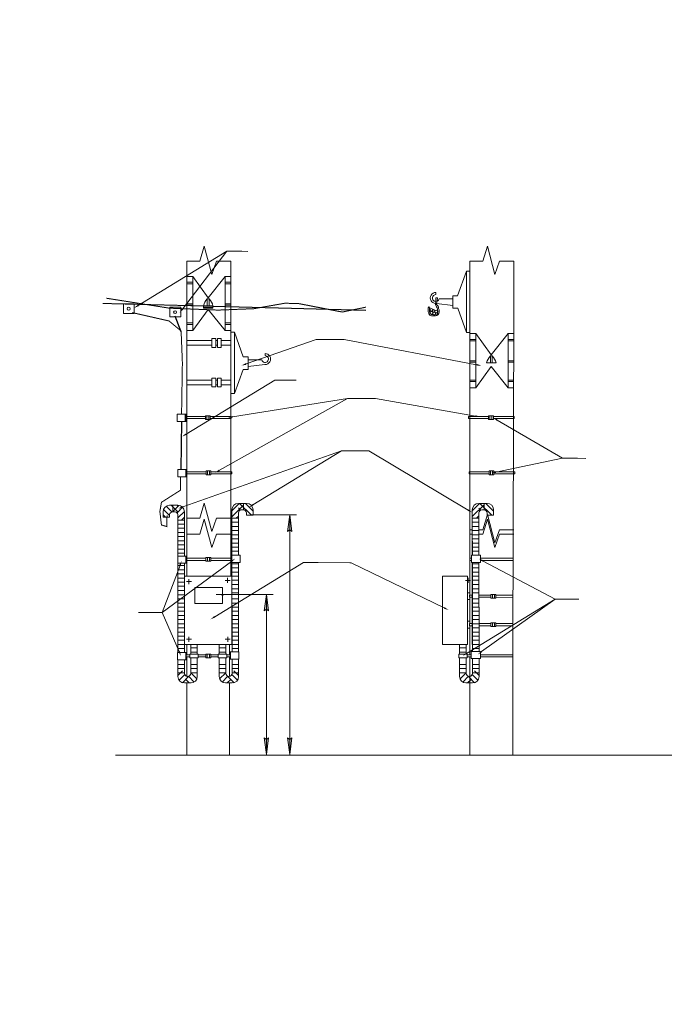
# Model space of a CAD drawing. Header units: millimetres. Extents: x 0 to 420, y 0 to 297.
# Tile 1 of 2: x 0 to 194, y 0 to 297. Entities that reach past the tile are written whole.
import ezdxf

# ---------------------------------------------------------------- set-up
doc = ezdxf.new("R2010")
doc.units = ezdxf.units.MM
for name, pattern in [('K5LT32773', [0]), ('K5LT32774', [0]), ('K5LT32775', [0]), ('K5LT32776', [0]), ('K5LT32777', [0]), ('K5LT32778', [0])]:
    doc.linetypes.add(name, pattern=pattern)

msp = doc.modelspace()

# ---------------------------------------------------------------- hatches: boundary and pattern name
for points in [[(35.89, 210.61), (35.63, 211.03), (34.48, 210.04)], [(49.28, 209.54), (48.89, 209.85), (48.17, 208.51)], [(68.37, 192.92), (68.21, 193.4), (66.88, 192.66)], [(139.23, 192.66), (137.8, 193.19), (137.71, 192.7)], [(64.24, 176.94), (64.16, 177.44), (62.72, 176.95)], [(138.96, 177.19), (137.53, 177.69), (137.44, 177.2)], [(144.11, 176.46), (142.69, 177), (143.86, 176.03)], [(50.33, 171.77), (50.07, 172.2), (48.92, 171.2)], [(60.35, 160.85), (60.11, 161.29), (58.92, 160.33)], [(143.66, 160.28), (143.56, 160.77), (142.14, 160.22)], [(49.32, 149.83), (49.15, 150.31), (47.82, 149.57)], [(70.48, 150.45), (70.22, 150.88), (69.07, 149.88)], [(136.54, 148.33), (135.38, 149.31), (135.12, 148.88)], [(82.12, 142.61), (81.46, 147.61), (80.81, 142.61), (81.46, 143.11)], [(48.58, 132.29), (48.88, 133.78), (48.11, 132.47)], [(65.05, 134.5), (63.7, 133.81), (63.99, 133.41)], [(139.93, 133.93), (138.49, 134.41), (139.69, 133.49)], [(75.07, 118.65), (74.41, 123.65), (73.75, 118.65), (74.41, 119.15)], [(129.39, 118.92), (128.15, 119.8), (127.93, 119.35)], [(58.97, 116.7), (58.71, 117.13), (57.56, 116.13)], [(48.67, 105.03), (48.31, 106.51), (47.85, 106.31)], [(134.93, 105.65), (134.67, 106.07), (133.52, 105.08)], [(139.47, 106.19), (139.18, 106.6), (138.11, 105.52)], [(74.41, 75.37), (75.07, 80.37), (74.41, 79.87), (73.75, 80.37)], [(81.46, 75.37), (82.12, 80.37), (81.46, 79.87), (80.81, 80.37)]]:
    msp.add_hatch(color=7).paths.add_polyline_path(points)

# ---------------------------------------------------------------- linework, layer by layer
at = {"color": 7, "linetype": 'K5LT32775', "lineweight": 0}
for p, q in [((35.76, 210.82), (62.48, 227.13)), ((49.09, 209.7), (62.48, 227.13)), ((62.48, 227.13), (66.97, 227.13)), ((66.97, 227.13), (68.81, 227.12)), ((68.29, 193.16), (89.4, 200.53)), ((89.4, 200.53), (93.9, 200.52)), ((97.51, 200.52), (93.9, 200.52)), ((97.87, 200.52), (97.51, 200.52)), ((137.75, 192.94), (97.87, 200.52)), ((50.2, 171.98), (76.92, 188.3)), ((76.92, 188.3), (81.41, 188.29)), ((81.41, 188.29), (83.37, 188.28)), ((60.23, 161.07), (98.9, 182.78)), ((64.2, 177.19), (98.9, 182.78)), ((98.9, 182.78), (103.4, 182.77)), ((106.94, 182.76), (103.4, 182.77)), ((107.3, 182.76), (106.94, 182.76)), ((137.48, 177.45), (107.3, 182.76)), ((143.98, 176.24), (163.71, 164.7)), ((49.24, 150.07), (97.07, 166.98)), ((70.35, 150.66), (97.07, 166.98)), ((97.07, 166.98), (101.56, 166.97)), ((104.99, 166.96), (101.56, 166.97)), ((105.35, 166.96), (104.99, 166.96)), ((135.25, 149.1), (105.35, 166.96)), ((143.61, 160.53), (163.71, 164.7)), ((163.71, 164.7), (168.21, 164.69)), ((168.21, 164.69), (170.75, 164.68)), ((139.81, 133.71), (161.52, 122.17)), ((63.84, 133.61), (42.97, 118.22)), ((48.35, 132.38), (42.97, 118.22)), ((58.84, 116.91), (85.56, 133.23)), ((85.56, 133.23), (90.05, 133.22)), ((99.62, 133.2), (90.05, 133.22)), ((99.98, 133.2), (99.62, 133.2)), ((128.04, 119.58), (99.98, 133.2)), ((134.8, 105.86), (161.52, 122.17)), ((139.33, 106.39), (161.52, 122.17)), ((161.52, 122.17), (166.01, 122.16)), ((166.01, 122.16), (168.67, 122.16)), ((38.48, 118.22), (35.82, 118.23)), ((42.97, 118.22), (38.48, 118.22)), ((48.08, 106.41), (42.97, 118.22))]:
    msp.add_line(p, q, dxfattribs=at)
at = {"color": 7, "linetype": 'K5LT32774', "lineweight": 18}
for p, q in [((55.67, 228.69), (54.32, 224.15)), ((55.67, 228.69), (57.93, 220.13)), ((141.05, 228.69), (139.7, 224.15)), ((141.05, 228.69), (143.32, 220.13)), ((50.42, 224.15), (50.42, 129.14)), ((54.32, 224.15), (50.42, 224.15)), ((57.93, 220.13), (59.37, 224.15)), ((63.69, 224.15), (59.37, 224.15)), ((63.69, 224.15), (63.69, 207.15)), ((135.8, 224.15), (135.8, 129.14)), ((139.7, 224.15), (135.8, 224.15)), ((143.32, 220.13), (144.76, 224.15)), ((149.08, 224.15), (144.76, 224.15)), ((149.08, 224.15), (149.08, 207.15)), ((134.73, 221.16), (132.09, 213.71)), ((134.73, 221.16), (134.73, 202.63)), ((135.8, 221.16), (134.73, 221.16)), ((52.23, 219.55), (50.42, 219.55)), ((52.23, 217.78), (50.42, 217.78)), ((52.23, 217.36), (50.42, 217.36)), ((52.23, 219.55), (52.23, 203.21)), ((52.23, 219.55), (56.81, 213.14)), ((56.81, 213.14), (61.95, 219.55)), ((61.95, 219.55), (61.95, 207.15)), ((63.69, 219.55), (61.95, 219.55)), ((63.69, 217.78), (61.95, 217.78)), ((63.69, 217.36), (61.95, 217.36)), ((125.51, 214.72), (125.51, 214.08)), ((26.22, 212.97), (45.2, 209.98)), ((31.28, 211.34), (34.57, 211.34)), ((31.28, 208.37), (31.28, 211.34)), ((34.57, 211.34), (34.57, 208.37)), ((52.23, 211.34), (50.42, 211.34)), ((52.23, 210.92), (50.42, 210.92)), ((56.58, 212.8), (56.58, 210.72)), ((57.16, 212.8), (56.58, 212.8)), ((57.16, 212.8), (57.16, 210.72)), ((63.69, 211.34), (61.95, 211.34)), ((63.69, 210.92), (61.95, 210.92)), ((70.65, 209.83), (80.03, 211.48)), ((80.03, 211.48), (84.31, 211.34)), ((84.31, 211.34), (96.11, 208.96)), ((125.42, 211.5), (125.4, 211.22)), ((125.4, 211.22), (125.44, 210.97)), ((125.48, 211.91), (125.42, 211.5)), ((125.44, 210.97), (125.51, 210.76)), ((125.51, 212.19), (125.48, 211.91)), ((125.53, 212.46), (125.51, 212.19)), ((125.54, 212.63), (125.53, 212.46)), ((125.56, 212.97), (125.54, 212.7)), ((125.54, 212.7), (125.54, 212.63)), ((125.74, 213.15), (125.56, 213.06)), ((125.56, 213.06), (125.56, 212.97)), ((125.92, 213.12), (125.74, 213.15)), ((125.76, 211.36), (125.86, 211.75)), ((125.76, 211.38), (130.64, 210.8)), ((125.76, 211.14), (125.76, 211.36)), ((125.82, 210.95), (125.76, 211.14)), ((125.98, 210.78), (125.82, 210.95)), ((125.86, 211.75), (125.9, 212.08)), ((125.9, 212.08), (125.95, 212.51)), ((125.99, 213.1), (125.92, 213.12)), ((125.95, 212.51), (125.97, 212.79)), ((125.97, 212.79), (125.99, 213.1)), ((126.5, 212.78), (130.64, 212.78)), ((130.64, 213.71), (130.64, 209.94)), ((132.09, 213.71), (130.64, 213.71)), ((34.57, 208.37), (31.28, 208.37)), ((45.2, 209.98), (55.13, 209.55)), ((45.28, 210.3), (48.56, 210.3)), ((45.28, 207.32), (45.28, 210.3)), ((48.56, 210.3), (48.56, 207.32)), ((52.23, 203.21), (56.81, 209.62)), ((55.13, 209.55), (59.85, 209.4)), ((55.43, 210.72), (55.43, 209.94)), ((55.43, 210.72), (58.3, 210.72)), ((55.43, 210.33), (58.3, 210.33)), ((55.43, 210.33), (58.3, 210.33)), ((55.43, 209.94), (58.3, 209.94)), ((58.25, 210.72), (55.74, 210.72)), ((58.25, 210.33), (55.74, 210.33)), ((58.25, 209.94), (55.74, 209.94)), ((56.81, 209.62), (61.95, 203.21)), ((58.3, 210.72), (58.3, 209.94)), ((59.85, 209.4), (65.36, 209.62)), ((65.36, 209.62), (70.65, 209.83)), ((96.11, 208.96), (97.34, 208.82)), ((97.34, 208.82), (104.32, 210.27)), ((123.21, 210.09), (123.19, 209.92)), ((123.19, 209.92), (123.19, 209.44)), ((123.19, 209.44), (123.21, 209.14)), ((123.45, 210.35), (123.21, 210.09)), ((123.21, 209.14), (123.24, 208.88)), ((123.24, 208.88), (123.37, 208.46)), ((123.37, 208.46), (123.42, 208.32)), ((123.42, 208.32), (123.53, 208.13)), ((123.7, 210.21), (123.45, 210.35)), ((123.53, 208.13), (123.72, 207.88)), ((123.56, 209.34), (123.59, 209.69)), ((123.6, 208.96), (123.56, 209.34)), ((123.59, 209.69), (123.65, 209.94)), ((123.62, 208.75), (123.6, 208.96)), ((123.7, 208.56), (123.62, 208.75)), ((123.65, 209.94), (123.7, 210.21)), ((123.8, 208.4), (123.7, 208.56)), ((123.89, 208.28), (123.8, 208.4)), ((124.19, 208.12), (123.89, 208.28)), ((124.57, 208.04), (124.19, 208.12)), ((124.78, 207.98), (124.57, 208.04)), ((125.28, 208), (124.78, 207.98)), ((125.78, 208.14), (125.28, 208)), ((125.51, 210.76), (125.65, 210.63)), ((125.65, 210.63), (125.76, 210.4)), ((125.76, 210.4), (125.94, 210.13)), ((126.03, 208.42), (125.78, 208.14)), ((125.86, 207.81), (126.1, 208)), ((125.94, 210.13), (126.03, 209.7)), ((126.19, 210.54), (125.98, 210.78)), ((126.03, 209.7), (126.16, 208.91)), ((126.16, 208.91), (126.03, 208.42)), ((126.1, 208), (126.17, 208.09)), ((126.17, 208.09), (126.45, 208.41)), ((126.28, 210.26), (126.19, 210.54)), ((126.33, 209.93), (126.28, 210.26)), ((126.45, 209.72), (126.33, 209.93)), ((126.54, 209.44), (126.45, 209.72)), ((126.45, 208.41), (126.5, 208.75)), ((126.5, 208.75), (126.53, 209.09)), ((126.53, 209.09), (126.54, 209.44)), ((132.14, 209.94), (130.64, 209.94)), ((134.73, 202.63), (132.14, 209.94)), ((48.56, 207.32), (45.28, 207.32)), ((52.23, 205.52), (50.42, 205.52)), ((52.23, 205.1), (50.42, 205.1)), ((61.95, 207.15), (61.95, 203.21)), ((63.69, 205.52), (61.95, 205.52)), ((63.69, 205.1), (61.95, 205.1)), ((63.69, 207.15), (63.69, 129.14)), ((123.72, 207.88), (123.99, 207.76)), ((123.99, 207.76), (124.24, 207.69)), ((124.24, 207.69), (124.75, 207.67)), ((124.75, 207.67), (124.98, 207.66)), ((124.98, 207.66), (125.39, 207.67)), ((125.39, 207.67), (125.64, 207.74)), ((125.64, 207.74), (125.86, 207.81)), ((149.08, 207.15), (148.7, 108.5)), ((52.23, 203.21), (50.42, 203.21)), ((63.69, 203.21), (61.95, 203.21)), ((63.69, 202.75), (64.77, 202.75)), ((64.77, 202.75), (64.77, 184.21)), ((64.77, 202.75), (67.41, 195.29)), ((135.8, 202.63), (134.73, 202.63)), ((137.62, 202.32), (135.8, 202.32)), ((137.62, 202.32), (137.62, 185.98)), ((137.62, 202.32), (142.19, 195.91)), ((142.19, 195.91), (147.33, 202.32)), ((147.33, 202.32), (147.33, 189.92)), ((149.08, 202.32), (147.33, 202.32)), ((50.42, 200.22), (58, 200.22)), ((58, 200.82), (59.12, 200.82)), ((58, 198.16), (58, 200.82)), ((59.12, 200.82), (59.12, 198.16)), ((59.12, 200.22), (59.62, 200.22)), ((59.62, 200.82), (60.74, 200.82)), ((59.62, 198.16), (59.62, 200.82)), ((60.74, 200.82), (60.74, 198.16)), ((60.74, 200.22), (63.69, 200.22)), ((137.62, 200.54), (135.8, 200.54)), ((137.62, 200.12), (135.8, 200.12)), ((149.08, 200.54), (147.33, 200.54)), ((149.08, 200.12), (147.33, 200.12)), ((50.42, 198.81), (58, 198.81)), ((59.12, 198.16), (58, 198.16)), ((59.12, 198.81), (59.62, 198.81)), ((60.74, 198.16), (59.62, 198.16)), ((60.74, 198.81), (63.69, 198.81)), ((73.99, 196.3), (73.99, 195.66)), ((67.41, 195.29), (68.86, 195.29)), ((68.86, 195.29), (68.86, 191.52)), ((73, 194.37), (68.86, 194.37)), ((137.62, 194.1), (135.8, 194.1)), ((137.62, 193.68), (135.8, 193.68)), ((140.81, 193.48), (143.68, 193.48)), ((143.63, 193.48), (141.12, 193.48)), ((141.96, 195.56), (141.96, 193.48)), ((142.54, 195.56), (141.96, 195.56)), ((142.54, 195.56), (142.54, 193.48)), ((149.08, 194.1), (147.33, 194.1)), ((149.08, 193.68), (147.33, 193.68)), ((64.77, 184.21), (67.36, 191.52)), ((67.36, 191.52), (68.86, 191.52)), ((73.93, 192.98), (68.86, 192.39)), ((137.62, 185.98), (142.19, 192.39)), ((142.19, 192.39), (147.33, 185.98)), ((50.42, 188.28), (58, 188.28)), ((58, 188.87), (59.12, 188.87)), ((58, 186.22), (58, 188.87)), ((59.12, 188.87), (59.12, 186.22)), ((59.12, 188.28), (59.62, 188.28)), ((59.12, 188.28), (59.62, 188.28)), ((59.62, 188.87), (60.74, 188.87)), ((59.62, 186.22), (59.62, 188.87)), ((60.74, 188.87), (60.74, 186.22)), ((60.74, 188.28), (63.69, 188.28)), ((137.62, 188.28), (135.8, 188.28)), ((137.62, 187.86), (135.8, 187.86)), ((147.33, 189.92), (147.33, 185.98)), ((149.08, 188.28), (147.33, 188.28)), ((149.08, 187.86), (147.33, 187.86)), ((50.42, 186.87), (58, 186.87)), ((59.12, 186.22), (58, 186.22)), ((59.12, 186.87), (59.62, 186.87)), ((59.12, 186.87), (59.62, 186.87)), ((60.74, 186.22), (59.62, 186.22)), ((60.74, 186.87), (63.69, 186.87)), ((63.69, 184.21), (64.77, 184.21)), ((137.62, 185.98), (135.8, 185.98)), ((149.08, 185.98), (147.33, 185.98)), ((47.51, 177.98), (50.29, 177.98)), ((47.51, 175.78), (47.51, 177.98)), ((50.29, 175.78), (47.51, 175.78)), ((49.94, 175.88), (49.94, 177.86)), ((49.94, 177.86), (50.09, 177.86)), ((50.09, 175.88), (49.94, 175.88)), ((50.02, 177.3), (56.04, 177.3)), ((50.02, 177.3), (50.02, 176.66)), ((50.02, 176.66), (56.04, 176.66)), ((50.09, 177.86), (50.09, 177.3)), ((50.09, 176.66), (50.09, 175.88)), ((50.29, 177.98), (50.29, 175.78)), ((56.04, 177.54), (57.48, 177.54)), ((56.04, 176.4), (56.04, 177.54)), ((57.48, 176.4), (56.04, 176.4)), ((56.46, 177.54), (56.46, 176.4)), ((57.07, 177.54), (57.07, 176.4)), ((57.48, 177.54), (57.48, 176.4)), ((57.48, 177.3), (63.79, 177.3)), ((57.48, 176.66), (63.79, 176.66)), ((63.79, 177.3), (63.79, 176.66)), ((135.4, 177.3), (141.43, 177.3)), ((135.4, 177.3), (135.4, 176.66)), ((135.4, 176.66), (141.43, 176.66)), ((141.43, 177.54), (142.86, 177.54)), ((141.43, 176.4), (141.43, 177.54)), ((142.86, 176.4), (141.43, 176.4)), ((141.84, 177.54), (141.84, 176.4)), ((142.45, 177.54), (142.45, 176.4)), ((142.86, 177.54), (142.86, 176.4)), ((142.86, 177.3), (149.17, 177.3)), ((142.86, 176.66), (149.17, 176.66)), ((149.17, 177.3), (149.17, 176.66)), ((47.68, 161.34), (50.45, 161.34)), ((47.68, 159.14), (47.68, 161.34)), ((50.11, 159.24), (50.11, 161.22)), ((50.11, 161.22), (50.26, 161.22)), ((50.18, 160.66), (56.21, 160.66)), ((50.18, 160.66), (50.18, 160.02)), ((50.26, 161.22), (50.26, 160.66)), ((50.45, 161.34), (50.45, 159.14)), ((56.21, 160.9), (57.64, 160.9)), ((56.21, 159.76), (56.21, 160.9)), ((56.62, 160.9), (56.62, 159.76)), ((57.23, 160.9), (57.23, 159.76)), ((57.64, 160.9), (57.64, 159.76)), ((57.64, 160.66), (63.95, 160.66)), ((63.95, 160.66), (63.95, 160.02)), ((135.57, 160.66), (141.59, 160.66)), ((135.57, 160.66), (135.57, 160.02)), ((141.59, 160.9), (143.03, 160.9)), ((141.59, 159.76), (141.59, 160.9)), ((142, 160.9), (142, 159.76)), ((142.61, 160.9), (142.61, 159.76)), ((143.03, 160.9), (143.03, 159.76)), ((143.03, 160.66), (149.34, 160.66)), ((149.34, 160.66), (149.34, 160.02)), ((50.45, 159.14), (47.68, 159.14)), ((50.26, 159.24), (50.11, 159.24)), ((50.18, 160.02), (56.21, 160.02)), ((50.26, 160.02), (50.26, 159.24)), ((57.64, 159.76), (56.21, 159.76)), ((57.64, 160.02), (63.95, 160.02)), ((135.57, 160.02), (141.59, 160.02)), ((143.03, 159.76), (141.59, 159.76)), ((143.03, 160.02), (149.34, 160.02)), ((43.26, 146.98), (43.26, 148.56)), ((45.23, 150.53), (47.72, 150.53)), ((46.14, 150.53), (46.14, 148.56)), ((46.14, 150.53), (47.72, 150.53)), ((46.14, 148.56), (46.85, 148.56)), ((49.68, 135.22), (49.68, 148.6)), ((49.68, 148.56), (49.68, 146.08)), ((55.67, 151.2), (54.32, 146.67)), ((55.67, 151.2), (57.93, 142.65)), ((63.98, 135.44), (63.98, 149.17)), ((63.98, 149.12), (63.98, 146.64)), ((68.43, 151.09), (65.95, 151.09)), ((67.53, 151.09), (65.95, 151.09)), ((67.53, 149.12), (66.81, 149.12)), ((67.53, 151.09), (67.53, 149.12)), ((70.4, 147.55), (70.4, 149.12)), ((136.52, 135.44), (136.52, 149.17)), ((136.52, 149.12), (136.52, 146.64)), ((140.97, 151.09), (138.48, 151.09)), ((140.06, 151.09), (138.48, 151.09)), ((140.06, 149.12), (139.35, 149.12)), ((140.06, 151.09), (140.06, 149.12)), ((142.94, 147.55), (142.94, 149.12)), ((43.26, 146.98), (45.23, 146.98)), ((45.23, 146.98), (45.23, 147.7)), ((47.72, 135.22), (47.72, 147.7)), ((47.72, 147.7), (47.72, 146.08)), ((47.72, 146.08), (49.68, 146.08)), ((54.32, 146.67), (50.42, 146.67)), ((55.67, 146.37), (54.32, 141.83)), ((55.67, 146.37), (57.93, 137.82)), ((57.93, 142.65), (59.37, 146.67)), ((63.69, 146.67), (59.37, 146.67)), ((65.95, 146.64), (63.98, 146.64)), ((65.97, 135.44), (65.95, 148.27)), ((65.95, 148.27), (65.95, 146.64)), ((68.43, 147.55), (68.43, 148.26)), ((70.4, 147.55), (68.43, 147.55)), ((138.48, 146.64), (136.52, 146.64)), ((138.5, 135.44), (138.48, 148.27)), ((138.48, 148.27), (138.48, 146.64)), ((141.05, 147.71), (139.7, 143.17)), ((141.05, 146.37), (139.7, 141.83)), ((140.97, 147.55), (140.97, 148.26)), ((142.94, 147.55), (140.97, 147.55)), ((141.05, 147.71), (143.32, 139.15)), ((141.05, 146.37), (143.32, 137.82)), ((47.72, 144.83), (49.68, 144.83)), ((47.72, 135.22), (47.72, 143.88)), ((47.72, 143.58), (49.68, 143.58)), ((49.68, 135.22), (49.68, 143.53)), ((65.95, 145.39), (63.98, 145.39)), ((65.95, 144.14), (63.98, 144.14)), ((64, 135.44), (63.98, 144.09)), ((65.95, 142.89), (63.98, 142.89)), ((65.95, 135.44), (65.95, 144.44)), ((136.52, 143.17), (135.8, 143.17)), ((138.48, 145.39), (136.52, 145.39)), ((138.48, 144.14), (136.52, 144.14)), ((136.53, 135.44), (136.52, 144.09)), ((138.48, 142.89), (136.52, 142.89)), ((138.48, 135.44), (138.48, 144.44)), ((139.7, 143.17), (138.48, 143.17)), ((143.32, 139.15), (144.76, 143.17)), ((149.08, 143.17), (144.76, 143.17)), ((47.72, 142.33), (49.68, 142.33)), ((47.72, 141.08), (49.68, 141.08)), ((47.72, 139.83), (49.68, 139.83)), ((54.32, 141.83), (50.42, 141.83)), ((57.93, 137.82), (59.37, 141.83)), ((63.69, 141.83), (59.37, 141.83)), ((65.95, 141.64), (63.98, 141.64)), ((65.95, 140.39), (63.98, 140.39)), ((136.52, 141.83), (135.8, 141.83)), ((138.48, 141.64), (136.52, 141.64)), ((138.48, 140.39), (136.52, 140.39)), ((139.7, 141.83), (138.48, 141.83)), ((143.32, 137.82), (144.76, 141.83)), ((149.08, 141.83), (144.76, 141.83)), ((47.72, 138.58), (49.68, 138.58)), ((47.72, 137.33), (49.68, 137.33)), ((65.95, 139.14), (63.98, 139.14)), ((65.95, 137.89), (63.98, 137.89)), ((65.95, 136.64), (63.98, 136.64)), ((138.48, 139.14), (136.52, 139.14)), ((138.48, 137.89), (136.52, 137.89)), ((138.48, 136.64), (136.52, 136.64)), ((47.66, 135.22), (50.44, 135.22)), ((47.66, 133.03), (47.66, 135.22)), ((47.72, 136.08), (49.68, 136.08)), ((50.09, 133.13), (50.09, 135.1)), ((50.09, 135.1), (50.24, 135.1)), ((50.17, 134.55), (56.19, 134.55)), ((50.17, 134.55), (50.17, 133.91)), ((50.17, 133.91), (56.19, 133.91)), ((50.24, 135.1), (50.24, 134.55)), ((50.24, 133.91), (50.24, 133.13)), ((50.44, 135.22), (50.44, 133.03)), ((56.19, 134.78), (57.63, 134.78)), ((56.19, 133.65), (56.19, 134.78)), ((56.61, 134.78), (56.61, 133.65)), ((57.22, 134.78), (57.22, 133.65)), ((57.63, 134.78), (57.63, 133.65)), ((57.63, 134.55), (63.94, 134.55)), ((57.63, 133.91), (63.94, 133.91)), ((63.69, 135.44), (66.47, 135.44)), ((63.69, 133.25), (63.69, 135.44)), ((63.86, 134.55), (63.86, 135.34)), ((63.86, 135.34), (64.01, 135.34)), ((63.86, 133.36), (63.86, 133.91)), ((63.94, 134.55), (63.94, 133.91)), ((64.01, 135.34), (64.01, 133.36)), ((66.47, 135.44), (66.47, 133.25)), ((135.8, 134.55), (136.23, 134.55)), ((135.8, 133.91), (136.23, 133.91)), ((136.23, 135.44), (139, 135.44)), ((136.23, 133.25), (136.23, 135.44)), ((139, 135.44), (139, 133.25)), ((139, 134.55), (148.8, 134.55)), ((139, 133.91), (148.79, 133.87)), ((50.44, 133.03), (47.66, 133.03)), ((47.72, 126.08), (47.72, 133.03)), ((47.72, 126.08), (47.72, 133.03)), ((47.72, 132.33), (49.68, 132.33)), ((47.72, 131.08), (49.68, 131.08)), ((49.68, 126.08), (49.68, 133.03)), ((49.68, 126.08), (49.68, 133.03)), ((50.24, 133.13), (50.09, 133.13)), ((57.63, 133.65), (56.19, 133.65)), ((66.47, 133.25), (63.69, 133.25)), ((64.01, 133.36), (63.86, 133.36)), ((63.98, 126.64), (63.98, 133.25)), ((65.95, 132.89), (63.98, 132.89)), ((65.95, 131.64), (63.98, 131.64)), ((64.05, 106.32), (64, 133.25)), ((65.95, 126.64), (65.95, 133.25)), ((66.01, 106.32), (65.97, 133.25)), ((139, 133.25), (136.23, 133.25)), ((136.52, 126.64), (136.52, 133.25)), ((138.48, 132.89), (136.52, 132.89)), ((138.48, 131.64), (136.52, 131.64)), ((136.58, 106.45), (136.53, 133.25)), ((138.48, 126.64), (138.48, 133.25)), ((138.55, 106.45), (138.51, 133.25)), ((47.72, 129.83), (49.68, 129.83)), ((47.72, 128.58), (49.68, 128.58)), ((49.75, 108.5), (49.75, 129.14)), ((49.75, 129.14), (63.98, 129.14)), ((49.75, 108.5), (49.75, 129.14)), ((49.75, 129.14), (63.98, 129.14)), ((51.04, 126.78), (51.04, 128.29)), ((51.04, 126.78), (51.04, 128.29)), ((61.96, 127.87), (63.47, 127.87)), ((61.96, 127.87), (63.47, 127.87)), ((62.72, 127.12), (62.72, 128.62)), ((62.72, 127.12), (62.72, 128.62)), ((65.95, 130.39), (63.98, 130.39)), ((63.98, 129.14), (63.98, 108.5)), ((63.98, 129.14), (63.98, 108.5)), ((63.98, 108.5), (63.98, 129.14)), ((63.98, 108.5), (63.98, 129.14)), ((65.95, 129.14), (63.98, 129.14)), ((65.95, 127.89), (63.98, 127.89)), ((135.08, 129.14), (127.57, 129.14)), ((127.57, 129.14), (127.57, 108.5)), ((134.5, 127.87), (136.01, 127.87)), ((134.5, 127.87), (136.01, 127.87)), ((135.08, 108.5), (135.08, 129.14)), ((135.25, 127.12), (135.25, 128.62)), ((135.25, 127.12), (135.25, 128.62)), ((135.8, 129.14), (135.8, 123.4)), ((138.48, 130.39), (136.52, 130.39)), ((136.52, 129.14), (136.52, 108.5)), ((136.52, 129.14), (136.52, 108.5)), ((136.52, 108.5), (136.52, 129.14)), ((136.52, 108.5), (136.52, 129.14)), ((138.48, 129.14), (136.52, 129.14)), ((138.48, 127.89), (136.52, 127.89)), ((47.72, 127.33), (49.68, 127.33)), ((47.72, 106.1), (47.72, 126.08)), ((47.72, 126.08), (49.68, 126.08)), ((47.72, 124.78), (49.68, 124.78)), ((49.68, 106.1), (49.68, 126.08)), ((50.29, 127.54), (51.8, 127.54)), ((50.29, 127.54), (51.8, 127.54)), ((52.78, 125.73), (61.18, 125.73)), ((52.78, 120.89), (52.78, 125.73)), ((52.78, 125.73), (61.18, 125.73)), ((52.78, 120.89), (52.78, 125.73)), ((61.18, 125.73), (61.18, 120.89)), ((61.18, 125.73), (61.18, 120.89)), ((65.95, 126.64), (63.98, 126.64)), ((65.95, 125.35), (63.98, 125.35)), ((138.48, 126.64), (136.52, 126.64)), ((138.48, 125.35), (136.52, 125.35)), ((47.72, 123.55), (49.68, 123.55)), ((47.72, 122.3), (49.68, 122.3)), ((65.95, 124.12), (63.98, 124.12)), ((66.02, 122.3), (64.05, 122.3)), ((135.08, 122.07), (135.08, 124.14)), ((135.08, 124.14), (135.8, 124.14)), ((135.8, 122.07), (135.08, 122.07)), ((135.64, 123.4), (136.55, 123.4)), ((135.64, 123.4), (135.64, 122.77)), ((135.64, 122.77), (136.55, 122.77)), ((135.8, 124.14), (135.8, 123.4)), ((135.8, 122.77), (135.8, 114.84)), ((135.8, 122.77), (135.8, 122.07)), ((138.48, 124.12), (136.52, 124.12)), ((138.55, 122.3), (136.58, 122.3)), ((138.52, 123.4), (142.15, 123.4)), ((138.52, 122.77), (142.15, 122.77)), ((142.15, 123.62), (143.59, 123.62)), ((142.15, 122.48), (142.15, 123.62)), ((143.59, 122.48), (142.15, 122.48)), ((142.57, 123.62), (142.57, 122.48)), ((143.18, 123.62), (143.18, 122.48)), ((143.59, 123.62), (143.59, 122.48)), ((143.59, 123.39), (148.75, 123.39)), ((143.59, 122.77), (148.75, 122.76)), ((47.72, 106.1), (47.72, 121.35)), ((47.72, 121.05), (49.68, 121.05)), ((47.72, 119.8), (49.68, 119.8)), ((49.68, 106.1), (49.68, 121)), ((61.18, 120.89), (52.78, 120.89)), ((61.18, 120.89), (52.78, 120.89)), ((66.02, 121.05), (64.05, 121.05)), ((66.02, 119.8), (64.05, 119.8)), ((138.55, 121.05), (136.58, 121.05)), ((138.55, 119.8), (136.58, 119.8)), ((47.72, 118.55), (49.68, 118.55)), ((47.72, 117.3), (49.68, 117.3)), ((47.72, 116.05), (49.68, 116.05)), ((66.02, 118.55), (64.05, 118.55)), ((66.02, 117.3), (64.05, 117.3)), ((66.02, 116.05), (64.05, 116.05)), ((138.55, 118.55), (136.58, 118.55)), ((138.55, 117.3), (136.58, 117.3)), ((138.55, 116.05), (136.58, 116.05)), ((47.72, 114.8), (49.68, 114.8)), ((47.72, 113.55), (49.68, 113.55)), ((66.02, 114.8), (64.05, 114.8)), ((66.02, 113.55), (64.05, 113.55)), ((135.8, 115.57), (135.08, 115.57)), ((135.08, 115.57), (135.08, 113.5)), ((135.08, 113.5), (135.8, 113.5)), ((135.64, 114.84), (136.57, 114.84)), ((135.64, 114.84), (135.64, 114.21)), ((135.65, 114.21), (136.57, 114.21)), ((135.8, 114.84), (135.8, 115.57)), ((135.8, 114.21), (135.8, 105.42)), ((135.8, 113.5), (135.8, 114.21)), ((138.55, 114.8), (136.58, 114.8)), ((138.55, 113.55), (136.58, 113.55)), ((138.54, 114.84), (142.15, 114.84)), ((138.54, 114.21), (142.15, 114.2)), ((142.15, 115.06), (143.59, 115.06)), ((142.15, 113.92), (142.15, 115.06)), ((143.59, 113.92), (142.15, 113.92)), ((142.57, 115.06), (142.57, 113.92)), ((143.18, 115.06), (143.18, 113.92)), ((143.59, 115.06), (143.59, 113.92)), ((143.59, 114.83), (148.72, 114.83)), ((143.59, 114.19), (148.72, 114.17)), ((47.72, 112.3), (49.68, 112.3)), ((47.72, 111.05), (49.68, 111.05)), ((50.29, 110.14), (51.8, 110.14)), ((50.29, 110.14), (51.8, 110.14)), ((51.04, 109.38), (51.04, 110.89)), ((51.04, 109.38), (51.04, 110.89)), ((62.01, 110.13), (63.52, 110.13)), ((62.01, 110.13), (63.52, 110.13)), ((62.77, 109.38), (62.77, 110.88)), ((62.77, 109.38), (62.77, 110.88)), ((66.02, 112.3), (64.05, 112.3)), ((66.02, 111.05), (64.05, 111.05)), ((138.55, 112.3), (136.58, 112.3)), ((138.55, 111.05), (136.58, 111.05)), ((47.72, 109.8), (49.68, 109.8)), ((47.72, 108.55), (49.68, 108.55)), ((47.72, 107.3), (49.68, 107.3)), ((63.98, 108.5), (49.75, 108.5)), ((63.98, 108.5), (49.75, 108.5)), ((50.42, 108.5), (50.42, 105.42)), ((51.6, 105.64), (51.6, 108.5)), ((51.6, 105.64), (51.6, 108.5)), ((53.56, 105.64), (53.56, 108.5)), ((53.56, 105.64), (53.56, 108.5)), ((60.17, 105.64), (60.17, 108.5)), ((60.17, 105.64), (60.17, 108.5)), ((60.17, 105.64), (60.17, 108.5)), ((60.17, 105.64), (60.17, 108.5)), ((62.14, 105.64), (62.14, 108.5)), ((62.14, 105.64), (62.14, 108.5)), ((62.14, 105.64), (62.14, 108.5)), ((62.14, 105.64), (62.14, 108.5)), ((63.31, 108.5), (63.31, 105.42)), ((66.02, 109.8), (64.05, 109.8)), ((66.02, 108.55), (64.05, 108.55)), ((66.02, 107.3), (64.05, 107.3)), ((127.57, 108.5), (135.08, 108.5)), ((132.7, 105.64), (132.7, 108.5)), ((132.7, 105.64), (132.7, 108.5)), ((132.7, 105.64), (132.7, 108.5)), ((132.7, 105.64), (132.7, 108.5)), ((134.67, 105.64), (134.67, 108.5)), ((134.67, 105.64), (134.67, 108.5)), ((134.67, 105.64), (134.67, 108.5)), ((134.67, 105.64), (134.67, 108.5)), ((138.55, 109.8), (136.58, 109.8)), ((138.55, 108.55), (136.58, 108.55)), ((138.55, 107.3), (136.58, 107.3)), ((148.7, 108.5), (148.7, 75.12)), ((47.64, 103.9), (47.64, 106.1)), ((47.64, 106.1), (50.41, 106.1)), ((50.07, 104), (50.07, 105.98)), ((50.07, 105.98), (50.22, 105.98)), ((50.22, 104), (50.07, 104)), ((51.3, 105.42), (50.16, 105.42)), ((50.16, 105.42), (50.16, 104.78)), ((51.3, 104.78), (50.16, 104.78)), ((50.22, 105.98), (50.22, 105.42)), ((50.22, 104.78), (50.22, 104)), ((50.41, 106.1), (50.41, 105.42)), ((50.41, 104.78), (50.41, 103.9)), ((50.42, 104.78), (50.42, 98.92)), ((51.3, 105.64), (53.83, 105.64)), ((51.3, 104.55), (51.3, 105.64)), ((53.83, 104.55), (51.3, 104.55)), ((51.6, 99.75), (51.6, 104.55)), ((53.56, 98.89), (53.56, 104.55)), ((53.83, 105.64), (53.83, 104.55)), ((53.83, 105.42), (56.18, 105.42)), ((53.83, 104.78), (56.18, 104.78)), ((56.18, 105.65), (57.61, 105.65)), ((56.18, 104.52), (56.18, 105.65)), ((57.61, 104.52), (56.18, 104.52)), ((56.59, 105.65), (56.59, 104.52)), ((57.2, 105.65), (57.2, 104.52)), ((57.61, 105.65), (57.61, 104.52)), ((57.61, 105.42), (59.9, 105.42)), ((57.61, 104.78), (59.9, 104.78)), ((62.43, 105.64), (59.9, 105.64)), ((59.9, 105.64), (59.9, 104.55)), ((59.9, 104.55), (62.43, 104.55)), ((60.17, 98.89), (60.17, 104.55)), ((62.14, 99.75), (62.14, 104.55)), ((62.43, 104.55), (62.43, 105.64)), ((62.43, 105.42), (63.53, 105.42)), ((62.43, 104.78), (63.53, 104.78)), ((63.31, 105.42), (63.31, 106.32)), ((63.31, 106.32), (66.09, 106.32)), ((63.31, 104.78), (63.31, 98.92)), ((63.31, 104.12), (63.31, 104.78)), ((66.09, 104.12), (63.31, 104.12)), ((63.48, 105.42), (63.48, 106.21)), ((63.48, 106.21), (63.63, 106.21)), ((63.48, 104.23), (63.48, 104.78)), ((63.63, 104.23), (63.48, 104.23)), ((63.53, 105.42), (63.53, 104.78)), ((63.63, 106.21), (63.63, 104.23)), ((64.05, 103.55), (64.05, 104.12)), ((66.02, 103.55), (66.02, 104.12)), ((66.09, 106.32), (66.09, 104.12)), ((134.96, 105.64), (132.44, 105.64)), ((132.44, 105.64), (132.44, 104.55)), ((132.44, 104.55), (134.96, 104.55)), ((132.7, 98.89), (132.7, 104.55)), ((134.67, 99.75), (134.67, 104.55)), ((134.96, 104.55), (134.96, 105.64)), ((134.96, 105.42), (135.85, 105.42)), ((134.96, 104.78), (135.85, 104.78)), ((135.8, 105.42), (136.19, 105.42)), ((135.8, 104.78), (136.19, 104.79)), ((135.8, 104.78), (135.8, 75.12)), ((136.19, 106.45), (138.96, 106.45)), ((136.19, 104.26), (136.19, 106.45)), ((138.96, 104.26), (136.19, 104.26)), ((136.58, 103.55), (136.58, 104.26)), ((138.55, 103.55), (138.55, 104.26)), ((138.96, 106.45), (138.96, 104.26)), ((138.96, 105.43), (148.7, 105.43)), ((138.96, 104.8), (148.7, 104.8)), ((50.41, 103.9), (47.64, 103.9)), ((47.72, 103.55), (47.72, 103.9)), ((47.72, 103.55), (47.72, 103.9)), ((47.72, 98.89), (47.72, 103.55)), ((49.68, 103.55), (49.68, 103.9)), ((49.68, 103.55), (49.68, 103.9)), ((49.68, 99.75), (49.68, 103.55)), ((64.05, 99.75), (64.05, 103.55)), ((66.02, 98.89), (66.02, 103.55)), ((136.58, 99.75), (136.58, 103.55)), ((138.55, 98.89), (138.55, 103.55)), ((47.72, 99.2), (49.13, 100.61)), ((48.06, 97.78), (49.76, 99.48)), ((49.07, 97.02), (50.94, 98.89)), ((50.74, 98.89), (50.54, 98.89)), ((52.64, 97.22), (50.92, 98.94)), ((53.43, 98.19), (51.6, 100.03)), ((60.3, 98.19), (62.14, 100.03)), ((61.1, 97.22), (62.81, 98.94)), ((64.66, 97.02), (62.79, 98.89)), ((63, 98.89), (63.19, 98.89)), ((65.67, 97.78), (63.97, 99.48)), ((66.02, 99.2), (64.61, 100.61)), ((132.83, 98.19), (134.67, 100.03)), ((133.63, 97.22), (135.35, 98.94)), ((137.2, 97.02), (135.33, 98.89)), ((135.53, 98.89), (135.72, 98.89)), ((138.21, 97.78), (136.51, 99.48)), ((138.55, 99.2), (137.14, 100.61)), ((51.67, 96.93), (49.68, 96.93)), ((51.16, 96.93), (50.09, 98)), ((50.42, 96.93), (50.42, 75.12)), ((62.07, 96.93), (64.05, 96.93)), ((62.57, 96.93), (63.64, 98)), ((63.31, 96.93), (63.31, 75.12)), ((134.6, 96.93), (136.58, 96.93)), ((135.1, 96.93), (136.17, 98))]:
    msp.add_line(p, q, dxfattribs=at)
at = {"color": 7, "linetype": 'K5LT32776', "lineweight": 30}
for p, q in [((58.3, 210.56), (82.01, 209.96)), ((82.01, 209.96), (104.42, 209.39)), ((46.84, 207.67), (48.59, 202.91)), ((48.79, 175.78), (48.56, 161.34))]:
    msp.add_line(p, q, dxfattribs=at)
at = {"color": 7, "linetype": 'K5LT32777', "lineweight": 18}
for p, q in [((43.4, 149.28), (45.23, 147.45)), ((44.21, 150.24), (45.93, 148.52)), ((45.69, 150.53), (47.66, 148.56)), ((46.23, 150.53), (46.14, 150.44)), ((47.98, 150.51), (46.14, 148.67)), ((47.46, 150.53), (47.72, 150.27)), ((49.15, 149.91), (47.47, 148.23)), ((49.68, 148.68), (47.72, 146.71)), ((66.24, 151.09), (63.98, 148.83)), ((67.53, 150.61), (63.98, 147.07)), ((65.95, 149.72), (66.54, 149.12)), ((66.34, 151.09), (69.89, 147.55)), ((68.11, 151.09), (70.4, 148.8)), ((138.72, 151.09), (136.52, 148.89)), ((140.06, 150.67), (136.52, 147.12)), ((138.48, 149.66), (139.02, 149.12)), ((138.82, 151.09), (142.37, 147.55)), ((140.59, 151.09), (142.94, 148.74)), ((43.26, 147.66), (43.94, 146.98)), ((49.68, 146.91), (48.85, 146.08)), ((65.95, 147.27), (65.32, 146.64)), ((138.48, 147.32), (137.8, 146.64)), ((51.6, 107.5), (53.56, 107.5)), ((60.17, 107.5), (62.14, 107.5)), ((132.7, 107.5), (134.67, 107.5)), ((51.6, 106.25), (53.56, 106.25)), ((60.17, 106.25), (62.14, 106.25)), ((132.7, 106.25), (134.67, 106.25)), ((47.72, 102.5), (49.68, 102.5)), ((47.72, 101.25), (49.68, 101.25)), ((51.6, 102.5), (53.56, 102.5)), ((51.6, 101.25), (53.56, 101.25)), ((60.17, 102.5), (62.14, 102.5)), ((60.17, 101.25), (62.14, 101.25)), ((64.05, 102.5), (66.02, 102.5)), ((64.05, 101.25), (66.02, 101.25)), ((132.7, 102.5), (134.67, 102.5)), ((132.7, 101.25), (134.67, 101.25)), ((136.58, 102.5), (138.55, 102.5)), ((136.58, 101.25), (138.55, 101.25)), ((47.72, 100), (49.68, 100)), ((51.6, 100), (53.56, 100)), ((60.17, 100), (62.14, 100)), ((64.05, 100), (66.02, 100)), ((132.7, 100), (134.67, 100)), ((136.58, 100), (138.55, 100))]:
    msp.add_line(p, q, dxfattribs=at)
at = {"color": 7, "linetype": 'K5LT32778', "lineweight": 18}
for p, q in [((69.83, 147.61), (83.46, 147.61)), ((80.81, 142.61), (81.46, 147.61)), ((81.46, 147.61), (82.12, 142.61)), ((81.46, 75.37), (81.46, 147.61)), ((81.46, 143.11), (80.81, 142.61)), ((82.12, 142.61), (81.46, 143.11)), ((59.25, 123.65), (76.41, 123.65)), ((73.75, 118.65), (74.41, 123.65)), ((74.41, 123.65), (75.07, 118.65)), ((74.41, 75.37), (74.41, 123.65)), ((74.41, 119.15), (73.75, 118.65)), ((75.07, 118.65), (74.41, 119.15)), ((74.41, 75.37), (73.75, 80.37)), ((73.75, 80.37), (74.41, 79.87)), ((74.41, 79.87), (75.07, 80.37)), ((75.07, 80.37), (74.41, 75.37)), ((81.46, 75.37), (80.81, 80.37)), ((80.81, 80.37), (81.46, 79.87)), ((81.46, 79.87), (82.12, 80.37)), ((82.12, 80.37), (81.46, 75.37)), ((63.31, 75.12), (83.54, 75.12))]:
    msp.add_line(p, q, dxfattribs=at)
at = {"color": 7, "linetype": 'K5LT32773', "const_width": 0.3}
for points in [[(25.07, 211.41), (55.43, 210.64)], [(26.22, 212.97), (45.2, 209.98)], [(68.65, 209.75), (70.65, 209.83), (80.03, 211.48), (84.31, 211.34)], [(84.31, 211.34), (97.34, 208.82), (104.44, 210.29)], [(33.93, 208.65), (45.05, 206.12), (48.69, 203.09), (49.07, 193.47), (48.82, 177.98)], [(45.2, 209.98), (59.85, 209.4), (68.65, 209.75)], [(48.52, 159.14), (48.46, 155.05), (45.86, 153.4), (42.75, 151.42), (42.28, 148.64), (42.75, 144.58), (44.35, 144.11), (44.45, 147.51)], [(28.82, 75.12), (218.13, 75.12)]]:
    msp.add_lwpolyline(points, dxfattribs=at)
at = {"color": 7, "linetype": 'K5LT32774', "lineweight": 18}
for centre, radius in [((32.87, 209.83), 0.435), ((46.86, 208.78), 0.435), ((124.14, 209.47), 0.399), ((124.18, 208.59), 0.402), ((124.85, 209.14), 0.402), ((125.04, 208.38), 0.402), ((125.64, 209), 0.399)]:
    msp.add_circle(centre, radius, dxfattribs=at)
for centre, radius, start, end in [((125.5, 213.06), 1.66, 89.6741, 209.7569), ((125.5, 213.05), 1.03, 89.477, 214.0376), ((59.9, 209.62), 4.6, 136.2521, 166.1934), ((53.83, 209.62), 4.6, 13.8066, 43.7479), ((125.5, 213.06), 1.66, 209.7569, 266.9797), ((125.5, 213.05), 1.03, 214.0376, 269.4691), ((125.5, 213.05), 1.03, 292.6544, 345.3585), ((74, 194.64), 1.66, 330.2431, 90.3259), ((74, 194.63), 1.03, 194.6415, 325.9624), ((74, 194.64), 1.66, 267.8579, 330.2431), ((74, 194.63), 1.03, 325.9624, 90.523), ((145.28, 192.38), 4.6, 136.2521, 166.1934), ((139.21, 192.38), 4.6, 13.8066, 43.7479), ((45.23, 148.56), 1.97, 90, 180), ((46.22, 147.57), 0.997, 97.5458, 172.6678), ((46.73, 147.57), 0.997, 7.5458, 82.6678), ((47.72, 148.56), 1.97, 0, 90), ((65.95, 149.12), 1.97, 90, 180), ((66.94, 148.14), 0.997, 97.3322, 172.4542), ((67.44, 148.14), 0.997, 7.3322, 82.4542), ((68.43, 149.12), 1.97, 0, 90), ((138.48, 149.12), 1.97, 90, 180), ((139.47, 148.14), 0.997, 97.3322, 172.4542), ((139.98, 148.14), 0.997, 7.3322, 82.4542), ((140.97, 149.12), 1.97, 0, 90), ((49.68, 98.89), 1.97, 180, 270), ((50.67, 99.88), 0.997, 187.5458, 262.6678), ((50.61, 99.88), 0.997, 277.3322, 352.4542), ((51.6, 98.89), 1.97, 270, 0), ((62.14, 98.89), 1.97, 180, 270), ((63.13, 99.88), 0.997, 187.5458, 262.6678), ((63.06, 99.88), 0.997, 277.3322, 352.4542), ((64.05, 98.89), 1.97, 270, 0), ((134.67, 98.89), 1.97, 180, 270), ((135.66, 99.88), 0.997, 187.5458, 262.6678), ((135.6, 99.88), 0.997, 277.3322, 352.4542), ((136.58, 98.89), 1.97, 270, 0)]:
    msp.add_arc(centre, radius, start, end, dxfattribs=at)
msp.add_point((61.18, 123.31))
msp.add_point((61.18, 123.31))

doc.saveas('drawing.dxf')
